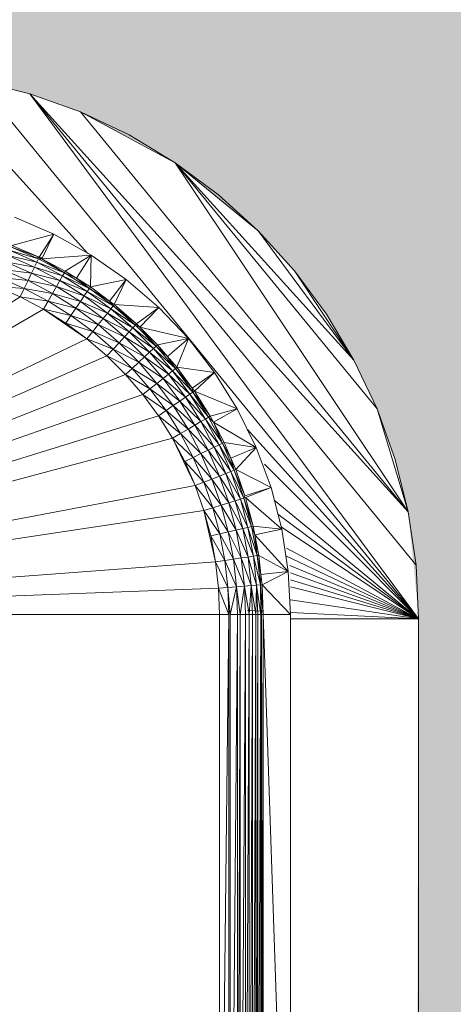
# Model space of a CAD drawing. Header units: metres. Extents: x -2.1 to 42.5, y -15.2 to 5.6.
# Tile 222 of 256: x 16.9308 to 16.9802, y 2.3501 to 2.4623. Entities that reach past the tile are written whole.
import ezdxf

# ---------------------------------------------------------------- set-up
doc = ezdxf.new("R2010")
doc.units = ezdxf.units.M
doc.layers.add('E-LITE-EQPM', color=7, linetype='Continuous', lineweight=5)
doc.layers.add('I-WALL', color=7, linetype='Continuous', lineweight=5)

# ---------------------------------------------------------------- blocks, each defined once
blk = doc.blocks.new('LUMINARIA TIPO TARTARUGA DE SOBREPOR - Areno _1 x LED Modul 840_ 500 lm_ 840_-V93-FACHADA 02')
at = {"layer": 'E-LITE-EQPM'}
for p, q in [((0.1651, 2.45626), (0.1837, 2.43573)), ((0.17117, 2.45536), (0.17712, 2.45387)), ((0.17117, 2.45536), (0.22147, 2.39406)), ((0.17712, 2.45387), (0.18289, 2.4518)), ((0.22027, 2.40625), (0.17712, 2.45387)), ((0.17712, 2.45387), (0.22117, 2.40018)), ((0.17712, 2.45387), (0.22147, 2.39406)), ((0.18844, 2.44918), (0.18289, 2.4518)), ((0.22027, 2.40625), (0.18289, 2.4518)), ((0.1937, 2.44602), (0.18289, 2.4518)), ((0.1937, 2.44602), (0.18844, 2.44918)), ((0.19862, 2.44237), (0.1937, 2.44602)), ((0.22027, 2.40625), (0.1937, 2.44602)), ((0.21672, 2.41797), (0.1937, 2.44602)), ((0.21409, 2.42352), (0.1937, 2.44602)), ((0.20317, 2.43825), (0.1937, 2.44602)), ((0.20317, 2.43825), (0.19862, 2.44237)), ((0.17984, 2.43788), (0.17535, 2.4398)), ((0.17984, 2.43788), (0.17508, 2.43659)), ((0.17818, 2.43524), (0.17984, 2.43788)), ((0.17847, 2.43508), (0.17984, 2.43788)), ((0.18411, 2.4355), (0.17984, 2.43788)), ((0.20729, 2.43371), (0.20317, 2.43825)), ((0.21409, 2.42352), (0.20317, 2.43825)), ((0.17818, 2.43524), (0.17501, 2.4364)), ((0.17809, 2.43505), (0.17501, 2.4364)), ((0.17818, 2.43524), (0.17508, 2.43659)), ((0.17764, 2.43413), (0.17463, 2.43544)), ((0.17463, 2.43544), (0.17791, 2.43468)), ((0.17809, 2.43505), (0.17486, 2.43601)), ((0.17486, 2.43601), (0.17791, 2.43468)), ((0.17853, 2.43522), (0.17779, 2.43518)), ((0.17809, 2.43505), (0.17791, 2.43468)), ((0.17847, 2.43508), (0.17809, 2.43505)), ((0.17809, 2.43505), (0.18106, 2.43348)), ((0.17818, 2.43524), (0.17847, 2.43508)), ((0.17847, 2.43508), (0.18411, 2.4355)), ((0.17847, 2.43508), (0.18116, 2.43366)), ((0.17847, 2.43508), (0.18106, 2.43348)), ((0.18411, 2.4355), (0.18116, 2.43366)), ((0.18411, 2.4355), (0.18245, 2.43285)), ((0.18402, 2.43186), (0.18411, 2.4355)), ((0.18812, 2.43271), (0.18411, 2.4355)), ((0.17764, 2.43413), (0.17435, 2.43471)), ((0.1773, 2.43342), (0.17435, 2.43471)), ((0.17764, 2.43413), (0.1773, 2.43342)), ((0.17764, 2.43413), (0.18055, 2.43259)), ((0.17764, 2.43413), (0.18085, 2.43312)), ((0.17769, 2.43422), (0.17791, 2.43468)), ((0.18106, 2.43348), (0.17791, 2.43468)), ((0.17791, 2.43468), (0.18085, 2.43312)), ((0.17365, 2.43293), (0.17691, 2.4326)), ((0.17365, 2.43293), (0.17647, 2.4317)), ((0.17401, 2.43386), (0.17691, 2.4326)), ((0.17401, 2.43386), (0.1773, 2.43342)), ((0.17691, 2.4326), (0.1773, 2.43342)), ((0.1773, 2.43342), (0.18055, 2.43259)), ((0.1773, 2.43342), (0.18016, 2.43192)), ((0.18055, 2.43259), (0.18085, 2.43312)), ((0.18106, 2.43348), (0.18085, 2.43312)), ((0.18367, 2.43135), (0.18085, 2.43312)), ((0.18391, 2.43169), (0.18085, 2.43312)), ((0.18116, 2.43366), (0.18106, 2.43348)), ((0.18245, 2.43285), (0.18106, 2.43348)), ((0.18391, 2.43169), (0.18106, 2.43348)), ((0.18116, 2.43366), (0.18245, 2.43285)), ((0.18402, 2.43186), (0.18245, 2.43285)), ((0.18245, 2.43285), (0.18391, 2.43169)), ((0.21094, 2.42878), (0.20729, 2.43371)), ((0.21409, 2.42352), (0.20729, 2.43371)), ((0.17602, 2.43075), (0.17326, 2.43195)), ((0.17326, 2.43195), (0.17647, 2.4317)), ((0.17602, 2.43075), (0.17647, 2.4317)), ((0.17691, 2.4326), (0.17647, 2.4317)), ((0.1792, 2.43025), (0.17647, 2.4317)), ((0.1797, 2.43112), (0.17647, 2.4317)), ((0.17691, 2.4326), (0.18016, 2.43192)), ((0.17691, 2.4326), (0.1797, 2.43112)), ((0.18016, 2.43192), (0.1797, 2.43112)), ((0.18055, 2.43259), (0.18016, 2.43192)), ((0.18333, 2.43084), (0.18016, 2.43192)), ((0.18289, 2.4302), (0.18016, 2.43192)), ((0.18367, 2.43135), (0.18055, 2.43259)), ((0.18055, 2.43259), (0.18333, 2.43084)), ((0.18307, 2.43246), (0.18388, 2.43165)), ((0.18367, 2.43135), (0.18391, 2.43169)), ((0.18402, 2.43186), (0.18391, 2.43169)), ((0.18621, 2.43024), (0.18391, 2.43169)), ((0.18391, 2.43169), (0.18661, 2.4297)), ((0.18812, 2.43271), (0.18402, 2.43186)), ((0.18621, 2.43024), (0.18402, 2.43186)), ((0.18621, 2.43024), (0.18812, 2.43271)), ((0.18674, 2.42986), (0.18812, 2.43271)), ((0.19183, 2.42953), (0.18812, 2.43271)), ((0.11842, 2.39456), (0.17602, 2.43075)), ((0.17867, 2.42934), (0.17602, 2.43075)), ((0.17602, 2.43075), (0.1792, 2.43025)), ((0.1792, 2.43025), (0.1797, 2.43112)), ((0.18289, 2.4302), (0.1797, 2.43112)), ((0.1797, 2.43112), (0.18237, 2.42944)), ((0.18333, 2.43084), (0.18289, 2.4302)), ((0.18367, 2.43135), (0.18333, 2.43084)), ((0.18333, 2.43084), (0.18635, 2.42937)), ((0.18333, 2.43084), (0.18597, 2.42889)), ((0.18367, 2.43135), (0.18661, 2.4297)), ((0.18367, 2.43135), (0.18635, 2.42937)), ((0.17867, 2.42934), (0.1792, 2.43025)), ((0.1792, 2.43025), (0.18181, 2.42861)), ((0.1792, 2.43025), (0.18237, 2.42944)), ((0.18181, 2.42861), (0.18237, 2.42944)), ((0.18289, 2.4302), (0.18237, 2.42944)), ((0.18492, 2.42757), (0.18237, 2.42944)), ((0.18548, 2.42828), (0.18237, 2.42944)), ((0.18548, 2.42828), (0.18289, 2.4302)), ((0.18597, 2.42889), (0.18289, 2.4302)), ((0.18674, 2.42986), (0.18621, 2.43024)), ((0.18621, 2.43024), (0.18661, 2.4297)), ((0.18661, 2.4297), (0.18635, 2.42937)), ((0.18674, 2.42986), (0.18661, 2.4297)), ((0.1893, 2.42765), (0.18661, 2.4297)), ((0.18661, 2.4297), (0.18916, 2.4275)), ((0.1893, 2.42765), (0.18674, 2.42986)), ((0.19183, 2.42953), (0.18674, 2.42986)), ((0.1893, 2.42765), (0.19183, 2.42953)), ((0.19183, 2.42953), (0.18968, 2.42727)), ((0.1952, 2.42599), (0.19183, 2.42953)), ((0.17867, 2.42934), (0.11842, 2.39456)), ((0.17867, 2.42934), (0.18363, 2.42596)), ((0.17867, 2.42934), (0.18122, 2.42775)), ((0.17867, 2.42934), (0.18181, 2.42861)), ((0.18181, 2.42861), (0.18122, 2.42775)), ((0.18492, 2.42757), (0.18181, 2.42861)), ((0.18181, 2.42861), (0.18429, 2.42678)), ((0.18548, 2.42828), (0.18597, 2.42889)), ((0.18635, 2.42937), (0.18597, 2.42889)), ((0.18846, 2.42675), (0.18597, 2.42889)), ((0.18597, 2.42889), (0.18888, 2.4272)), ((0.18635, 2.42937), (0.18916, 2.4275)), ((0.18635, 2.42937), (0.18888, 2.4272)), ((0.21409, 2.42352), (0.21094, 2.42878)), ((0.18363, 2.42596), (0.18122, 2.42775)), ((0.18429, 2.42678), (0.18122, 2.42775)), ((0.18492, 2.42757), (0.18429, 2.42678)), ((0.18492, 2.42757), (0.18548, 2.42828)), ((0.18492, 2.42757), (0.18793, 2.42618)), ((0.18492, 2.42757), (0.18731, 2.42551)), ((0.18793, 2.42618), (0.18548, 2.42828)), ((0.18548, 2.42828), (0.18846, 2.42675)), ((0.18846, 2.42675), (0.18888, 2.4272)), ((0.18916, 2.4275), (0.18888, 2.4272)), ((0.19123, 2.42484), (0.18888, 2.4272)), ((0.18888, 2.4272), (0.19154, 2.42513)), ((0.1893, 2.42765), (0.18916, 2.4275)), ((0.18916, 2.4275), (0.18968, 2.42727)), ((0.18916, 2.4275), (0.19154, 2.42513)), ((0.1893, 2.42765), (0.18968, 2.42727)), ((0.1952, 2.42599), (0.18968, 2.42727)), ((0.19169, 2.42527), (0.18968, 2.42727)), ((0.18968, 2.42727), (0.19154, 2.42513)), ((0.18363, 2.42596), (0.18429, 2.42678)), ((0.18663, 2.42477), (0.18429, 2.42678)), ((0.18429, 2.42678), (0.18731, 2.42551)), ((0.18793, 2.42618), (0.18731, 2.42551)), ((0.18793, 2.42618), (0.18846, 2.42675)), ((0.18793, 2.42618), (0.19078, 2.42443)), ((0.18793, 2.42618), (0.19021, 2.4239)), ((0.18846, 2.42675), (0.19123, 2.42484)), ((0.18846, 2.42675), (0.19078, 2.42443)), ((0.11842, 2.39456), (0.18363, 2.42596)), ((0.18591, 2.424), (0.18363, 2.42596)), ((0.18663, 2.42477), (0.18363, 2.42596)), ((0.18663, 2.42477), (0.18731, 2.42551)), ((0.18954, 2.42328), (0.18731, 2.42551)), ((0.18731, 2.42551), (0.19021, 2.4239)), ((0.19123, 2.42484), (0.19154, 2.42513)), ((0.19169, 2.42527), (0.19154, 2.42513)), ((0.19282, 2.42395), (0.19154, 2.42513)), ((0.19154, 2.42513), (0.19373, 2.42258)), ((0.1952, 2.42599), (0.19169, 2.42527)), ((0.19282, 2.42395), (0.19169, 2.42527)), ((0.1952, 2.42599), (0.19282, 2.42395)), ((0.19389, 2.42271), (0.1952, 2.42599)), ((0.19819, 2.42212), (0.1952, 2.42599)), ((0.11842, 2.39456), (0.18591, 2.424)), ((0.18591, 2.424), (0.18663, 2.42477)), ((0.18591, 2.424), (0.18803, 2.42188)), ((0.18591, 2.424), (0.1888, 2.42259)), ((0.18663, 2.42477), (0.18954, 2.42328)), ((0.18663, 2.42477), (0.1888, 2.42259)), ((0.18954, 2.42328), (0.19021, 2.4239)), ((0.19078, 2.42443), (0.19021, 2.4239)), ((0.19292, 2.42194), (0.19021, 2.4239)), ((0.19231, 2.42145), (0.19021, 2.4239)), ((0.19123, 2.42484), (0.19078, 2.42443)), ((0.19078, 2.42443), (0.19292, 2.42194)), ((0.19078, 2.42443), (0.1934, 2.42232)), ((0.19123, 2.42484), (0.1934, 2.42232)), ((0.19123, 2.42484), (0.19373, 2.42258)), ((0.19389, 2.42271), (0.19282, 2.42395)), ((0.19282, 2.42395), (0.19373, 2.42258)), ((0.18954, 2.42328), (0.1888, 2.42259)), ((0.18954, 2.42328), (0.1916, 2.42088)), ((0.18954, 2.42328), (0.19231, 2.42145)), ((0.21672, 2.41797), (0.21409, 2.42352)), ((0.11842, 2.39456), (0.18803, 2.42188)), ((0.18803, 2.42188), (0.1888, 2.42259)), ((0.18803, 2.42188), (0.19082, 2.42026)), ((0.18803, 2.42188), (0.18999, 2.4196)), ((0.1916, 2.42088), (0.1888, 2.42259)), ((0.1888, 2.42259), (0.19082, 2.42026)), ((0.19292, 2.42194), (0.19231, 2.42145)), ((0.19292, 2.42194), (0.1934, 2.42232)), ((0.19487, 2.4193), (0.19292, 2.42194)), ((0.19292, 2.42194), (0.19538, 2.41964)), ((0.1934, 2.42232), (0.19373, 2.42258)), ((0.1934, 2.42232), (0.19538, 2.41964)), ((0.1934, 2.42232), (0.19572, 2.41988)), ((0.19389, 2.42271), (0.19373, 2.42258)), ((0.19563, 2.42034), (0.19373, 2.42258)), ((0.19572, 2.41988), (0.19373, 2.42258)), ((0.19819, 2.42212), (0.19389, 2.42271)), ((0.19563, 2.42034), (0.19389, 2.42271)), ((0.19819, 2.42212), (0.19563, 2.42034)), ((0.19819, 2.42212), (0.19589, 2.41999)), ((0.19819, 2.42212), (0.20078, 2.41797)), ((0.1916, 2.42088), (0.19082, 2.42026)), ((0.1916, 2.42088), (0.19231, 2.42145)), ((0.1916, 2.42088), (0.19423, 2.41886)), ((0.1916, 2.42088), (0.19348, 2.41834)), ((0.19487, 2.4193), (0.19231, 2.42145)), ((0.19423, 2.41886), (0.19231, 2.42145)), ((0.11842, 2.39456), (0.18999, 2.4196)), ((0.19082, 2.42026), (0.18999, 2.4196)), ((0.18999, 2.4196), (0.19265, 2.41778)), ((0.18999, 2.4196), (0.19178, 2.41718)), ((0.19082, 2.42026), (0.19348, 2.41834)), ((0.19082, 2.42026), (0.19265, 2.41778)), ((0.19487, 2.4193), (0.19538, 2.41964)), ((0.19538, 2.41964), (0.19572, 2.41988)), ((0.19538, 2.41964), (0.19751, 2.41703)), ((0.19538, 2.41964), (0.19715, 2.41682)), ((0.19589, 2.41999), (0.19563, 2.42034)), ((0.19563, 2.42034), (0.19572, 2.41988)), ((0.19589, 2.41999), (0.19572, 2.41988)), ((0.19769, 2.41713), (0.19572, 2.41988)), ((0.19572, 2.41988), (0.19751, 2.41703)), ((0.19584, 2.41969), (0.19649, 2.41904)), ((0.19589, 2.41999), (0.20078, 2.41797)), ((0.19589, 2.41999), (0.19769, 2.41713)), ((0.19348, 2.41834), (0.19265, 2.41778)), ((0.19423, 2.41886), (0.19348, 2.41834)), ((0.19595, 2.41613), (0.19348, 2.41834)), ((0.19348, 2.41834), (0.19516, 2.41567)), ((0.19487, 2.4193), (0.19423, 2.41886)), ((0.19423, 2.41886), (0.19595, 2.41613)), ((0.19423, 2.41886), (0.19662, 2.41652)), ((0.19487, 2.4193), (0.19662, 2.41652)), ((0.19487, 2.4193), (0.19715, 2.41682)), ((0.11842, 2.39456), (0.19178, 2.41718)), ((0.19265, 2.41778), (0.19178, 2.41718)), ((0.19178, 2.41718), (0.19338, 2.41464)), ((0.19178, 2.41718), (0.19429, 2.41517)), ((0.19265, 2.41778), (0.19516, 2.41567)), ((0.19265, 2.41778), (0.19429, 2.41517)), ((0.19769, 2.41713), (0.19751, 2.41703)), ((0.20078, 2.41797), (0.19769, 2.41713)), ((0.19769, 2.41713), (0.19805, 2.41646)), ((0.20078, 2.41797), (0.19805, 2.41646)), ((0.20293, 2.41358), (0.20078, 2.41797)), ((0.21878, 2.4122), (0.21672, 2.41797)), ((0.22027, 2.40625), (0.21672, 2.41797)), ((0.19595, 2.41613), (0.19516, 2.41567)), ((0.19595, 2.41613), (0.19662, 2.41652)), ((0.19595, 2.41613), (0.19745, 2.41327)), ((0.19595, 2.41613), (0.19816, 2.41361)), ((0.19662, 2.41652), (0.19715, 2.41682)), ((0.19662, 2.41652), (0.19816, 2.41361)), ((0.19662, 2.41652), (0.19871, 2.41388)), ((0.19751, 2.41703), (0.19715, 2.41682)), ((0.19715, 2.41682), (0.19871, 2.41388)), ((0.19715, 2.41682), (0.19908, 2.41406)), ((0.19805, 2.41646), (0.19751, 2.41703)), ((0.19751, 2.41703), (0.19908, 2.41406)), ((0.20293, 2.41358), (0.19805, 2.41646)), ((0.19805, 2.41646), (0.19908, 2.41406)), ((0.19805, 2.41646), (0.19927, 2.41415)), ((0.19338, 2.41464), (0.19429, 2.41517)), ((0.19516, 2.41567), (0.19429, 2.41517)), ((0.19429, 2.41517), (0.19573, 2.41244)), ((0.19429, 2.41517), (0.19663, 2.41288)), ((0.19516, 2.41567), (0.19745, 2.41327)), ((0.19516, 2.41567), (0.19663, 2.41288)), ((0.20193, 2.41562), (0.22147, 2.39406)), ((0.11842, 2.39456), (0.19338, 2.41464)), ((0.19338, 2.41464), (0.19478, 2.41199)), ((0.19338, 2.41464), (0.19598, 2.40923)), ((0.19338, 2.41464), (0.19573, 2.41244)), ((0.19816, 2.41361), (0.19871, 2.41388)), ((0.19871, 2.41388), (0.19908, 2.41406)), ((0.19871, 2.41388), (0.20043, 2.41098)), ((0.19871, 2.41388), (0.20004, 2.41083)), ((0.19908, 2.41406), (0.19927, 2.41415)), ((0.20043, 2.41098), (0.19908, 2.41406)), ((0.19908, 2.41406), (0.20005, 2.41235)), ((0.20293, 2.41358), (0.19927, 2.41415)), ((0.20005, 2.41235), (0.19927, 2.41415)), ((0.19573, 2.41244), (0.19663, 2.41288)), ((0.19745, 2.41327), (0.19663, 2.41288)), ((0.19663, 2.41288), (0.19789, 2.40998)), ((0.19663, 2.41288), (0.19874, 2.41032)), ((0.19745, 2.41327), (0.19816, 2.41361)), ((0.19745, 2.41327), (0.19874, 2.41032)), ((0.19745, 2.41327), (0.19947, 2.4106)), ((0.19816, 2.41361), (0.19947, 2.4106)), ((0.19816, 2.41361), (0.20004, 2.41083)), ((0.20293, 2.41358), (0.20005, 2.41235)), ((0.20062, 2.41105), (0.20293, 2.41358)), ((0.20293, 2.41358), (0.20463, 2.409)), ((0.19573, 2.41244), (0.19478, 2.41199)), ((0.19478, 2.41199), (0.19598, 2.40923)), ((0.19478, 2.41199), (0.19696, 2.40962)), ((0.19573, 2.41244), (0.19696, 2.40962)), ((0.19573, 2.41244), (0.19789, 2.40998)), ((0.20062, 2.41105), (0.20005, 2.41235)), ((0.20043, 2.41098), (0.20005, 2.41235)), ((0.20387, 2.41166), (0.22147, 2.39406)), ((0.22027, 2.40625), (0.21878, 2.4122)), ((0.19874, 2.41032), (0.19947, 2.4106)), ((0.19947, 2.4106), (0.20004, 2.41083)), ((0.19947, 2.4106), (0.20055, 2.4075)), ((0.19947, 2.4106), (0.20114, 2.40768)), ((0.20043, 2.41098), (0.20004, 2.41083)), ((0.20114, 2.40768), (0.20004, 2.41083)), ((0.20004, 2.41083), (0.20154, 2.4078)), ((0.20062, 2.41105), (0.20043, 2.41098)), ((0.20043, 2.41098), (0.20166, 2.40807)), ((0.20043, 2.41098), (0.20154, 2.4078)), ((0.20062, 2.41105), (0.20463, 2.409)), ((0.20062, 2.41105), (0.20166, 2.40807)), ((0.19598, 2.40923), (0.19696, 2.40962)), ((0.19696, 2.40962), (0.19789, 2.40998)), ((0.19696, 2.40962), (0.19798, 2.40671)), ((0.19696, 2.40962), (0.19894, 2.407)), ((0.19789, 2.40998), (0.19874, 2.41032)), ((0.19789, 2.40998), (0.19894, 2.407)), ((0.19789, 2.40998), (0.19981, 2.40727)), ((0.19874, 2.41032), (0.20055, 2.4075)), ((0.19874, 2.41032), (0.19981, 2.40727)), ((0.11842, 2.39456), (0.19598, 2.40923)), ((0.19697, 2.4064), (0.19598, 2.40923)), ((0.19598, 2.40923), (0.19798, 2.40671)), ((0.20463, 2.409), (0.20166, 2.40807)), ((0.20173, 2.40786), (0.20463, 2.409)), ((0.20585, 2.40427), (0.20463, 2.409)), ((0.19894, 2.407), (0.19981, 2.40727)), ((0.20055, 2.4075), (0.19981, 2.40727)), ((0.20064, 2.40416), (0.19981, 2.40727)), ((0.19981, 2.40727), (0.2014, 2.40433)), ((0.20055, 2.4075), (0.20114, 2.40768)), ((0.20055, 2.4075), (0.202, 2.40447)), ((0.20055, 2.4075), (0.2014, 2.40433)), ((0.20114, 2.40768), (0.20154, 2.4078)), ((0.20114, 2.40768), (0.202, 2.40447)), ((0.20114, 2.40768), (0.20241, 2.40456)), ((0.20166, 2.40807), (0.20154, 2.4078)), ((0.20173, 2.40786), (0.20154, 2.4078)), ((0.20261, 2.4046), (0.20154, 2.4078)), ((0.20241, 2.40456), (0.20154, 2.4078)), ((0.20173, 2.40786), (0.20261, 2.4046)), ((0.20173, 2.40786), (0.20585, 2.40427)), ((0.20499, 2.40758), (0.22147, 2.39406)), ((0.11842, 2.39456), (0.19697, 2.4064)), ((0.19697, 2.4064), (0.19798, 2.40671)), ((0.19831, 2.40054), (0.19697, 2.4064)), ((0.19775, 2.4035), (0.19697, 2.4064)), ((0.19697, 2.4064), (0.19878, 2.40373)), ((0.19798, 2.40671), (0.19894, 2.407)), ((0.19798, 2.40671), (0.19975, 2.40395)), ((0.19798, 2.40671), (0.19878, 2.40373)), ((0.19975, 2.40395), (0.19894, 2.407)), ((0.19894, 2.407), (0.20064, 2.40416)), ((0.20541, 2.40597), (0.22147, 2.39406)), ((0.22027, 2.40625), (0.22117, 2.40018)), ((0.19775, 2.4035), (0.19878, 2.40373)), ((0.19975, 2.40395), (0.19878, 2.40373)), ((0.19935, 2.4007), (0.19878, 2.40373)), ((0.19878, 2.40373), (0.20034, 2.40085)), ((0.19975, 2.40395), (0.20064, 2.40416)), ((0.20124, 2.40099), (0.19975, 2.40395)), ((0.19975, 2.40395), (0.20034, 2.40085)), ((0.20064, 2.40416), (0.2014, 2.40433)), ((0.20124, 2.40099), (0.20064, 2.40416)), ((0.20202, 2.4011), (0.20064, 2.40416)), ((0.202, 2.40447), (0.2014, 2.40433)), ((0.20202, 2.4011), (0.2014, 2.40433)), ((0.2014, 2.40433), (0.20262, 2.40119)), ((0.202, 2.40447), (0.20241, 2.40456)), ((0.202, 2.40447), (0.20262, 2.40119)), ((0.202, 2.40447), (0.20303, 2.40126)), ((0.20261, 2.4046), (0.20241, 2.40456)), ((0.20241, 2.40456), (0.20303, 2.40126)), ((0.20241, 2.40456), (0.20279, 2.40364)), ((0.20261, 2.4046), (0.20585, 2.40427)), ((0.20261, 2.4046), (0.20279, 2.40364)), ((0.20585, 2.40427), (0.20279, 2.40364)), ((0.20578, 2.40454), (0.22147, 2.39406)), ((0.20585, 2.40427), (0.20659, 2.39944)), ((0.19831, 2.40054), (0.19775, 2.4035)), ((0.19775, 2.4035), (0.19935, 2.4007)), ((0.20323, 2.40129), (0.20279, 2.40364)), ((0.20659, 2.39944), (0.20279, 2.40364)), ((0.20303, 2.40126), (0.20279, 2.40364)), ((0.20641, 2.40211), (0.22147, 2.39406)), ((0.19831, 2.40054), (0.11842, 2.39456)), ((0.19831, 2.40054), (0.19935, 2.4007)), ((0.19831, 2.40054), (0.19864, 2.39756)), ((0.19831, 2.40054), (0.19969, 2.39764)), ((0.19935, 2.4007), (0.20034, 2.40085)), ((0.19969, 2.39764), (0.19935, 2.4007)), ((0.2007, 2.39771), (0.19935, 2.4007)), ((0.20124, 2.40099), (0.20034, 2.40085)), ((0.2007, 2.39771), (0.20034, 2.40085)), ((0.20161, 2.39778), (0.20034, 2.40085)), ((0.20124, 2.40099), (0.20202, 2.4011)), ((0.20238, 2.39784), (0.20124, 2.40099)), ((0.20161, 2.39778), (0.20124, 2.40099)), ((0.20202, 2.4011), (0.20262, 2.40119)), ((0.20238, 2.39784), (0.20202, 2.4011)), ((0.20202, 2.4011), (0.20299, 2.39788)), ((0.20262, 2.40119), (0.20303, 2.40126)), ((0.20299, 2.39788), (0.20262, 2.40119)), ((0.20262, 2.40119), (0.20341, 2.39792)), ((0.20323, 2.40129), (0.20303, 2.40126)), ((0.20303, 2.40126), (0.20348, 2.39912)), ((0.20303, 2.40126), (0.20341, 2.39792)), ((0.20323, 2.40129), (0.20659, 2.39944)), ((0.20323, 2.40129), (0.20348, 2.39912)), ((0.20632, 2.40123), (0.22147, 2.39406)), ((0.20659, 2.39944), (0.20348, 2.39912)), ((0.20361, 2.39793), (0.20659, 2.39944)), ((0.20659, 2.39944), (0.20684, 2.39456)), ((0.20678, 2.40014), (0.22147, 2.39406)), ((0.20684, 2.39929), (0.22147, 2.39406)), ((0.22117, 2.40018), (0.22147, 2.39406)), ((0.20348, 2.39912), (0.20341, 2.39792)), ((0.20361, 2.39793), (0.20348, 2.39912)), ((0.20684, 2.3985), (0.22147, 2.39406)), ((0.11842, 2.39456), (0.19864, 2.39756)), ((0.19864, 2.39756), (0.19969, 2.39764)), ((0.19864, 2.39756), (0.19876, 2.39456)), ((0.19864, 2.39756), (0.19981, 2.39456)), ((0.19969, 2.39764), (0.2007, 2.39771)), ((0.19981, 2.39456), (0.19969, 2.39764)), ((0.19969, 2.39764), (0.19998, 2.39456)), ((0.19998, 2.39456), (0.2007, 2.39771)), ((0.2007, 2.39771), (0.20161, 2.39778)), ((0.20081, 2.39456), (0.2007, 2.39771)), ((0.2007, 2.39771), (0.20112, 2.39456)), ((0.20112, 2.39456), (0.20161, 2.39778)), ((0.20238, 2.39784), (0.20161, 2.39778)), ((0.20212, 2.39456), (0.20161, 2.39778)), ((0.20161, 2.39778), (0.20173, 2.39456)), ((0.20212, 2.39456), (0.20238, 2.39784)), ((0.20238, 2.39784), (0.20299, 2.39788)), ((0.20251, 2.39456), (0.20238, 2.39784)), ((0.20238, 2.39784), (0.20291, 2.39456)), ((0.20291, 2.39456), (0.20299, 2.39788)), ((0.20299, 2.39788), (0.20341, 2.39792)), ((0.20299, 2.39788), (0.20312, 2.39456)), ((0.20299, 2.39788), (0.20347, 2.39456)), ((0.20361, 2.39793), (0.20341, 2.39792)), ((0.20353, 2.39456), (0.20341, 2.39792)), ((0.20341, 2.39792), (0.20347, 2.39456)), ((0.20374, 2.39456), (0.20341, 2.39792)), ((0.20361, 2.39793), (0.20684, 2.39456)), ((0.20361, 2.39793), (0.20374, 2.39456)), ((0.20684, 2.39772), (0.22147, 2.39406)), ((0.22147, 2.39406), (0.20684, 2.39623)), ((0.20193, 2.39502), (0.20372, 2.39493)), ((0.20684, 2.39478), (0.22147, 2.39406)), ((0.11842, 2.39456), (0.19876, 2.39456)), ((0.19876, 2.39456), (0.19981, 2.39456)), ((0.19876, 2.39456), (0.19876, 2.30356)), ((0.19981, 2.39456), (0.19876, 2.30356)), ((0.19981, 2.30356), (0.19981, 2.39456)), ((0.19998, 2.39456), (0.19998, 2.30356)), ((0.19998, 2.39456), (0.20081, 2.39456)), ((0.20081, 2.39456), (0.19998, 2.30356)), ((0.20081, 2.39456), (0.20112, 2.39456)), ((0.20081, 2.39456), (0.20081, 2.30356)), ((0.20112, 2.39456), (0.20081, 2.30356)), ((0.20112, 2.39456), (0.20173, 2.39456)), ((0.20112, 2.39456), (0.20112, 2.30356)), ((0.20173, 2.39456), (0.20112, 2.30356)), ((0.20212, 2.39456), (0.20173, 2.30356)), ((0.20212, 2.39456), (0.20173, 2.39456)), ((0.20173, 2.30356), (0.20173, 2.39456)), ((0.20212, 2.39456), (0.20251, 2.39456)), ((0.20212, 2.39456), (0.20212, 2.30356)), ((0.20251, 2.39456), (0.20212, 2.30356)), ((0.20251, 2.39456), (0.20291, 2.39456)), ((0.20251, 2.39456), (0.20251, 2.30356)), ((0.20291, 2.39456), (0.20251, 2.30356)), ((0.20291, 2.30356), (0.20291, 2.39456)), ((0.20291, 2.30356), (0.20312, 2.39456)), ((0.20291, 2.39456), (0.20312, 2.39456)), ((0.20312, 2.39456), (0.20347, 2.39456)), ((0.20312, 2.39456), (0.20312, 2.30356)), ((0.20347, 2.39456), (0.20312, 2.30356)), ((0.20347, 2.30356), (0.20347, 2.39456)), ((0.20353, 2.30356), (0.20353, 2.39456)), ((0.20353, 2.30356), (0.20374, 2.39456)), ((0.20353, 2.39456), (0.20374, 2.39456)), ((0.20684, 2.39456), (0.20374, 2.39456)), ((0.20684, 2.30356), (0.20374, 2.39456)), ((0.20374, 2.39456), (0.20374, 2.30356)), ((0.20684, 2.39456), (0.20684, 2.30356)), ((0.20684, 2.39406), (0.22147, 2.39406)), ((0.22147, 2.30406), (0.22147, 2.39406))]:
    blk.add_line(p, q, dxfattribs=at)

msp = doc.modelspace()

# ---------------------------------------------------------------- hatches: boundary and pattern name
at = {"layer": 'I-WALL', "true_color": 0xdbcc9e}
h = msp.add_hatch(color=9, dxfattribs=at)
h.paths.add_polyline_path([(17.3584, -0.02), (17.4184, -0.02), (17.4184, 1.09059), (17.41332, 1.09059), (17.41332, 1.1315), (17.40903, 1.1315), (17.40705, 1.13381), (17.4123, 1.16692), (17.41352, 1.1685), (17.41352, 1.21), (17.4184, 1.21), (17.4184, 2.53), (16.4084, 2.53), (16.4084, -0.02), (16.4584, -0.02), (16.4584, 2.1), (17.3584, 2.1), (17.3584, 0.37778)])
h.paths.add_polyline_path([(16.91378, 2.24156), (16.90766, 2.24186), (16.90159, 2.24276), (16.89564, 2.24425), (16.88986, 2.24631), (16.88402, 2.24912), (16.87906, 2.25209), (16.87049, 2.25905), (16.86959, 2.25986), (16.86547, 2.26441), (16.85978, 2.27272), (16.85866, 2.27459), (16.85604, 2.28014), (16.85397, 2.28591), (16.85248, 2.29186), (16.85158, 2.29793), (16.85128, 2.30608), (16.85158, 2.40018), (16.85248, 2.40625), (16.85397, 2.4122), (16.85604, 2.41797), (16.85978, 2.42539), (16.86182, 2.42878), (16.86547, 2.43371), (16.86959, 2.43825), (16.87413, 2.44237), (16.88098, 2.44718), (16.88432, 2.44918), (16.88986, 2.4518), (16.89564, 2.45387), (16.90159, 2.45536), (16.90766, 2.45626), (16.91378, 2.45656), (16.91991, 2.45626), (16.92598, 2.45536), (16.93193, 2.45387), (16.9377, 2.4518), (16.94658, 2.44718), (16.94851, 2.44602), (16.95674, 2.43937), (16.95798, 2.43825), (16.9621, 2.43371), (16.96575, 2.42878), (16.9689, 2.42352), (16.97152, 2.41797), (16.97359, 2.4122), (16.97508, 2.40625), (16.97626, 2.39456), (16.97628, 2.39406), (16.97598, 2.29793), (16.97508, 2.29186), (16.97359, 2.28591), (16.96957, 2.276), (16.9689, 2.27459), (16.96575, 2.26933), (16.9621, 2.26441), (16.95708, 2.25905), (16.95343, 2.25574), (16.94851, 2.25209), (16.94324, 2.24894), (16.9325, 2.24445), (16.93193, 2.24425), (16.92598, 2.24276), (16.91991, 2.24186)])

# ---------------------------------------------------------------- block references
at = {"layer": 'E-LITE-EQPM'}
msp.add_blockref('LUMINARIA TIPO TARTARUGA DE SOBREPOR - Areno _1 x LED Modul 840_ 500 lm_ 840_-V93-FACHADA 02', (16.75481, 0), dxfattribs=at)

doc.saveas('drawing.dxf')
